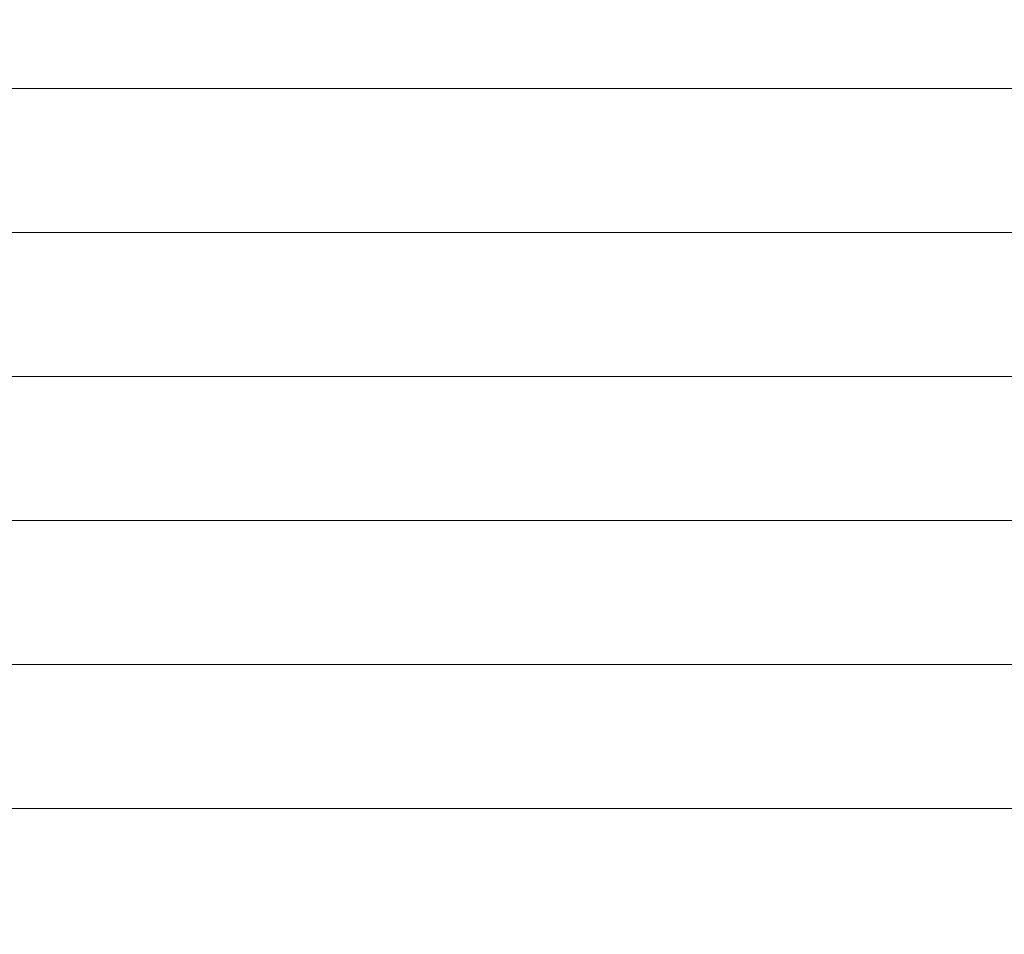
# Model space of a CAD drawing. Header units: centimetres. Extents: x 63272 to 70946, y -123 to 53714.
# Tile 2 of 50: x 63485 to 63593, y 113 to 214. Entities that reach past the tile are written whole.
import ezdxf

# ---------------------------------------------------------------- set-up
doc = ezdxf.new("R2010")
doc.units = ezdxf.units.CM
doc.linetypes.add('Kreska', pattern=[0.6350000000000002, 0.3175000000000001, -0.3175000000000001])
doc.layers.add('A-WALL-PATT', color=7, linetype='Continuous', lineweight=5)
doc.layers.add('G-ANNO-REFR', color=7, linetype='Kreska', lineweight=5)
picture_1 = doc.add_image_def('image1.png', size_in_pixel=(800, 956))

msp = doc.modelspace()

# ---------------------------------------------------------------- hatches: boundary and pattern name
at = {"layer": 'A-WALL-PATT'}
h = msp.add_hatch(dxfattribs=at)
h.set_pattern_fill('FP_1', color=256, style=0, pattern_type=2)
h.set_pattern_definition([(0, (63858.36599999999, 0), (0, 15.875), [])])
h.paths.add_polyline_path([(63380.85264539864, 25.00000000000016), (63401.1103044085, 25.00000000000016), (63401.1103044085, 292.7712301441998), (63380.85264539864, 292.7712301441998), (63380.85264539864, 47.38008496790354)])
h.paths.add_polyline_path([(63622.91808206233, 25.00000000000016), (63726.70264539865, 25.00000000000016), (63726.70264539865, 292.7712301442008), (63411.1103044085, 292.7712301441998), (63411.1103044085, 25.00000000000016), (63617.51275104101, 25.00000000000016)])
h.paths.add_polyline_path([(63611.70477061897, 215.7777238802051), (63610.55329997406, 216.0131683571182), (63610.31785549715, 217.8268265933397), (63611.27434868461, 217.6612796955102), (63612.16830193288, 217.8691330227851), (63612.7164461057, 218.4485471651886), (63613.37863369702, 220.2916359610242), (63609.37607758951, 231.3170593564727), (63611.36264036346, 231.3170593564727), (63613.57166160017, 224.8864820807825), (63614.22476228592, 222.7159783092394), (63617.14574532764, 231.3170593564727), (63619.11759282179, 231.3170593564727), (63615.20445186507, 219.8354622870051), (63614.26522930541, 217.5288421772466), (63613.17261977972, 216.2007881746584), (63612.10742001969, 215.8937757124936)])
h.paths.add_polyline_path([(63574.05940605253, 216.0131683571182), (63572.17585023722, 216.0131683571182), (63572.17585023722, 231.3170593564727), (63574.05940605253, 231.3170593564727), (63574.05940605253, 229.4702917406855), (63575.36170831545, 231.0319508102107), (63577.1201842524, 231.5525038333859), (63578.5027269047, 231.3170593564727), (63579.50773840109, 230.824097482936), (63580.4145675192, 229.9466989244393), (63581.07822617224, 228.7124548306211), (63581.59057640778, 225.8356176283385), (63581.39119294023, 224.0835796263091), (63580.99949989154, 222.817145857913), (63580.27109354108, 221.6196899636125), (63579.27413333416, 220.7386125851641), (63577.94469977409, 220.1715334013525), (63576.85163039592, 220.0276692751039), (63575.25318312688, 220.4994892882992), (63574.05940605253, 221.722696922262), (63574.05940605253, 219.8413413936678)])
h.paths.add_polyline_path([(63604.40599183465, 220.0157244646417), (63602.40241451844, 220.3859057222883), (63600.83569707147, 221.4964494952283), (63599.82448143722, 223.2986114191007), (63599.50948055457, 226.0006719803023), (63599.66619916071, 227.5370718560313), (63600.06314488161, 228.872483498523), (63600.78971182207, 230.0455672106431), (63601.81794199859, 230.8829586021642), (63603.17772582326, 231.4014112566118), (63604.39495537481, 231.5503779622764), (63605.98196887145, 231.3170593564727), (63607.24420142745, 230.632798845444), (63608.15700862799, 229.5199558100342), (63608.66974415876, 228.0208366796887), (63606.78618834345, 227.7853922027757), (63605.91246860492, 229.1962196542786), (63604.380240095, 229.6661350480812), (63603.17772582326, 229.4362626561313), (63602.21157573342, 228.7382065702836), (63601.56697094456, 227.4198094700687), (63601.37696226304, 225.7436471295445), (63601.57651943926, 224.0297768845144), (63602.19318163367, 222.8245034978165), (63603.14185732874, 222.1305860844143), (63604.40599183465, 221.9085389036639), (63605.31879903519, 222.0436739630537), (63606.1184825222, 222.4768550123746), (63606.70208899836, 223.216007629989), (63607.02163282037, 224.2537250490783), (63608.90518863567, 224.0182805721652), (63608.38003708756, 222.3430379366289), (63607.39319363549, 221.0770640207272), (63606.03754848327, 220.281059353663), (63605.31879903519, 220.1641714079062)])
h.paths.add_polyline_path([(63539.3497398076, 220.2511689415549), (63537.04679851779, 220.2511689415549), (63533.68067826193, 231.3170593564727), (63535.63781047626, 231.3170593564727), (63537.56803508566, 224.7761174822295), (63538.11733512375, 222.5541102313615), (63538.61445377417, 224.9048761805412), (63540.10389789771, 231.3170593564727), (63542.3479780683, 231.3170593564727), (63544.27567972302, 222.7821970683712), (63545.35725278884, 226.5325842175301), (63546.78463493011, 231.3170593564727), (63548.74912478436, 231.3170593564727), (63545.35725278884, 220.2511689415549), (63543.08006323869, 220.2511689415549), (63541.21490152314, 228.7639583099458), (63539.85431683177, 222.5541102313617)])
h.paths.add_polyline_path([(63590.77596391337, 220.2511689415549), (63590.7429032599, 227.0459493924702), (63590.55891353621, 228.4586162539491), (63589.79187957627, 229.3396936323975), (63588.49877436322, 229.6689480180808), (63587.39558823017, 229.4840873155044), (63586.45518988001, 228.9295052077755), (63585.81093653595, 227.8580488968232), (63585.59618542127, 226.0006719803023), (63585.59618542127, 220.2511689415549), (63583.71262960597, 220.2511689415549), (63583.71262960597, 231.3170593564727), (63585.59618542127, 231.3170593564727), (63585.59618542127, 229.7719549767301), (63587.03644343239, 231.1073666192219), (63589.00277269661, 231.5525038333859), (63590.78148214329, 231.1938188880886), (63591.99549272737, 230.252040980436), (63592.56019158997, 228.8669652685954), (63592.65951972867, 226.0006719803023), (63592.65951972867, 220.2511689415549)])
h.paths.add_polyline_path([(63595.24940897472, 220.2511689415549), (63595.24940897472, 231.3170593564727), (63597.13296479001, 231.3170593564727), (63597.13296479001, 220.2511689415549), (63595.89142695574, 220.2511689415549)])
h.paths.add_polyline_path([(63556.16562580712, 220.2511689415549), (63556.16562580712, 235.3196154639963), (63558.04918162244, 235.3196154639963), (63558.0541098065, 222.1347247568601), (63565.58340488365, 222.1347247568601), (63565.58340488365, 220.2511689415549), (63558.04918162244, 220.2511689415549)])
h.paths.add_polyline_path([(63569.35051651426, 220.2511689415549), (63567.46696069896, 220.2511689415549), (63567.46696069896, 231.3170593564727), (63569.35051651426, 231.3170593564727), (63569.35051651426, 221.722696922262)])
h.paths.add_polyline_path([(63576.85163039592, 221.8992802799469), (63577.94469977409, 222.1393232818), (63578.86946313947, 222.8594522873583), (63579.4999209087, 224.0835796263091), (63579.68991625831, 226.0006719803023), (63579.50497928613, 227.5149989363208), (63578.81581839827, 228.7713159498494), (63577.98930546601, 229.4298247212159), (63576.92888561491, 229.6689480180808), (63575.86432709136, 229.4146495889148), (63574.92944697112, 228.651754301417), (63574.27010287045, 227.3506611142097), (63574.05940605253, 225.6958224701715), (63574.27010287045, 223.9937526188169), (63574.87426467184, 222.8263429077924), (63575.77603541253, 222.1310459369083)])
h.paths.add_polyline_path([(63569.35051651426, 233.4360596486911), (63567.46696069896, 233.4360596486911), (63567.46696069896, 235.3196154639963), (63569.35051651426, 235.3196154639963)])
h.paths.add_polyline_path([(63597.13296479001, 233.4360596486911), (63595.24940897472, 233.4360596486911), (63595.24940897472, 235.3196154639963), (63597.13296479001, 235.3196154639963)])
h.paths.add_polyline_path([(63691.52044829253, 234.0739465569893), (63690.36897764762, 234.3093910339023), (63690.1335331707, 236.1230492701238), (63691.09002635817, 235.9575023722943), (63691.98397960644, 236.1653556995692), (63692.53212377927, 236.744769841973), (63693.19431137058, 238.5878586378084), (63689.19175526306, 249.6132820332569), (63691.178318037, 249.6132820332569), (63693.38733927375, 243.1827047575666), (63694.04043995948, 241.0122009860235), (63696.96142300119, 249.6132820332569), (63698.93327049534, 249.6132820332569), (63694.7798827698, 237.541667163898), (63694.04043995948, 235.7758776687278), (63692.98829745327, 234.4970108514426), (63691.98397960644, 234.2075458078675)])
h.paths.add_polyline_path([(63500.876640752, 234.0739465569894), (63499.41225134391, 234.3342230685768), (63499.80242532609, 236.0936187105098), (63500.66694801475, 235.9575023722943), (63501.50387955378, 236.3309025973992), (63501.77795164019, 238.197903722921), (63501.77795164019, 249.6132820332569), (63503.66150745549, 249.6132820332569), (63503.66150745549, 237.9551016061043), (63503.52815023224, 236.2260562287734), (63503.12807856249, 235.1150526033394), (63502.22676767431, 234.3342230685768), (63501.50387955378, 234.1948652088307)])
h.paths.add_polyline_path([(63604.56418109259, 238.3119471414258), (63602.78363223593, 238.6942784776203), (63601.57146106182, 239.6289646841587), (63601.01044101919, 241.0158798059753), (63600.90007642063, 243.6535937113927), (63600.90007642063, 249.6132820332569), (63602.78363223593, 249.6132820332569), (63602.83628446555, 242.7669981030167), (63602.89767565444, 241.7332496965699), (63603.64263669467, 240.6056913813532), (63605.04610650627, 240.195502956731), (63606.61880203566, 240.6148884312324), (63607.65806867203, 241.7571620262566), (63607.96341072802, 243.8559288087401), (63607.96341072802, 249.6132820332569), (63609.84696654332, 249.6132820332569), (63609.84696654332, 238.5473916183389), (63607.96341072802, 238.5473916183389), (63607.96341072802, 240.4493415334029), (63606.48820392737, 238.8462957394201), (63605.04610650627, 238.445789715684)])
h.paths.add_polyline_path([(63556.34588798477, 238.3119471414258), (63554.16112878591, 238.5593477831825), (63552.42610532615, 239.3015497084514), (63551.09621191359, 240.5128011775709), (63550.12684285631, 242.1673504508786), (63549.53501269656, 244.112526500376), (63549.33810940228, 246.1993371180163), (63549.56076443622, 248.3928335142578), (63550.22984981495, 250.2901849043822), (63551.31004332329, 251.8274717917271), (63552.7663961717, 252.9444534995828), (63554.69501753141, 253.6487001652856), (63556.38635500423, 253.8512826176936), (63558.45155255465, 253.55789672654), (63560.15898486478, 252.6777390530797), (63561.45530904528, 251.2650721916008), (63562.28718220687, 249.3741587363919), (63560.40362639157, 248.9253427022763), (63559.75063585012, 250.2989221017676), (63558.80839692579, 251.2650721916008), (63557.71624841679, 251.7860850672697), (63556.31277860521, 251.9677268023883), (63554.69501753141, 251.7663114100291), (63553.36604382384, 251.1620652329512), (63552.35758730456, 250.2184479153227), (63551.70137779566, 248.9989191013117), (63551.22159220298, 246.1956582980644), (63551.36338621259, 244.45925528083), (63551.78966947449, 242.954617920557), (63552.64877878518, 241.6334481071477), (63553.5591818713, 240.8816028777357), (63554.80952080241, 240.3670279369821), (63556.34588798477, 240.2233797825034), (63557.73050384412, 240.4291080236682), (63559.12017826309, 241.2232732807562), (63560.02976631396, 242.2905909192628), (63560.63907086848, 243.9037534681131), (63562.52262668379, 243.4181492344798), (63561.57410304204, 241.12992322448), (63560.28958297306, 239.6197676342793), (63558.49799765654, 238.6389022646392), (63557.73050384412, 238.5223022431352)])
h.paths.add_polyline_path([(63668.71176459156, 238.3119471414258), (63667.13355083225, 238.6246468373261), (63666.34628336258, 239.4450236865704), (63666.11819652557, 241.6376003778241), (63666.11819652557, 247.7297262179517), (63664.70552966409, 247.7297262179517), (63664.70552966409, 249.6132820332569), (63666.11819652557, 249.6132820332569), (63666.11819652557, 252.3024994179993), (63668.00175234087, 253.4098242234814), (63668.00175234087, 249.6132820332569), (63669.88530815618, 249.6132820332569), (63669.88530815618, 247.7297262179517), (63668.00175234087, 247.7297262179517), (63668.00739598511, 241.5824180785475), (63668.10108047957, 240.6663919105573), (63668.42297722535, 240.3224222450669), (63669.06493130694, 240.195502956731), (63669.88530815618, 240.118247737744), (63670.12075263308, 238.4922093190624), (63669.06493130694, 238.357130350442)])
h.paths.add_polyline_path([(63510.50779138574, 238.3119471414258), (63508.53594389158, 238.5695182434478), (63507.2226051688, 239.2022215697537), (63506.29738195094, 240.3077069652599), (63505.78050774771, 241.8436142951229), (63507.67510002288, 242.049127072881), (63507.96112827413, 241.273397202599), (63508.60860058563, 240.6634447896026), (63510.53354312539, 240.195502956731), (63512.47811035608, 240.6811071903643), (63513.07928653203, 241.685425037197), (63512.84016323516, 242.2290155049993), (63512.45020832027, 242.5315536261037), (63509.40613061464, 243.4277891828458), (63507.67510002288, 243.9902057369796), (63506.43717710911, 245.0662605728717), (63506.01595222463, 246.5856132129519), (63506.43717710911, 248.085212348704), (63507.27778746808, 249.0614590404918), (63508.47524336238, 249.6188002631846), (63510.24291634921, 249.824988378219), (63512.38766838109, 249.4790051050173), (63513.84448108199, 248.4783660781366), (63514.4919533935, 246.7879483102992), (63512.6083975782, 246.5525038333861), (63511.90022473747, 247.5917704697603), (63510.24291634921, 247.9651706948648), (63508.44029457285, 247.6083251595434), (63507.89950803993, 246.7769118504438), (63508.12391605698, 246.2287676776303), (63508.82657066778, 245.8130610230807), (63510.51147020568, 245.3920135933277), (63513.27340519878, 244.4786637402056), (63514.49747162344, 243.5211561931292), (63514.96284234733, 241.8840813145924), (63514.41653758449, 240.0814595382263), (63512.84016323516, 238.7736390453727), (63510.53354312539, 238.317044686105)])
h.paths.add_polyline_path([(63675.43296864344, 238.3119471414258), (63673.6524197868, 238.6942784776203), (63672.44024861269, 239.6289646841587), (63671.87922857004, 241.0158798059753), (63671.76886397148, 243.6535937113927), (63671.76886397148, 249.6132820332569), (63673.6524197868, 249.6132820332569), (63673.7050720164, 242.7669981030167), (63673.76646320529, 241.7332496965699), (63674.51142424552, 240.6056913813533), (63675.91489405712, 240.195502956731), (63677.4875895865, 240.6148884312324), (63678.52685622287, 241.7571620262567), (63678.83219827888, 243.8559288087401), (63678.83219827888, 249.6132820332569), (63680.71575409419, 249.6132820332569), (63680.71575409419, 238.5473916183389), (63678.83219827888, 238.5473916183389), (63678.83219827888, 240.4493415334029), (63677.35699147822, 238.8462957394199), (63675.91489405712, 238.4457897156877)])
h.paths.add_polyline_path([(63569.52709987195, 238.3119471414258), (63567.31704878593, 238.6848875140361), (63565.61651426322, 239.8037086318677), (63564.53218208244, 241.5957538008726), (63564.17073802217, 243.9883663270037), (63564.53586090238, 246.4614530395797), (63565.63122954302, 248.3109797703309), (63567.30877144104, 249.4642898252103), (63569.42041409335, 249.84872651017), (63571.46629783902, 249.4652095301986), (63573.10107345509, 248.3146585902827), (63574.1872286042, 246.3704022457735), (63574.53029500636, 243.999402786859), (63574.47143388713, 243.491725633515), (63566.05429383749, 243.491725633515), (63566.38032925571, 242.081817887), (63567.13770631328, 241.0453103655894), (63568.23077569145, 240.4079548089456), (63569.56388807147, 240.195502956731), (63571.41065568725, 240.5891366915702), (63572.64673919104, 241.8408002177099), (63574.47143388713, 241.6081698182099), (63573.80602732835, 240.2166561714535), (63572.64673919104, 239.1323982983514), (63571.30994799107, 238.5280778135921), (63569.56388807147, 238.3164068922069)])
h.paths.add_polyline_path([(63653.30118781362, 238.3119471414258), (63651.52063895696, 238.6942784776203), (63650.30846778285, 239.6289646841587), (63649.74744774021, 241.0158798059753), (63649.63708314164, 243.6535937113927), (63649.63708314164, 249.6132820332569), (63651.52063895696, 249.6132820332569), (63651.57329118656, 242.7669981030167), (63651.63468237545, 241.7332496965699), (63652.37964341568, 240.6056913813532), (63653.78311322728, 240.195502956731), (63655.35580875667, 240.6148884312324), (63656.39507539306, 241.7571620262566), (63656.70041744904, 243.8559288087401), (63656.70041744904, 249.6132820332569), (63658.58397326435, 249.6132820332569), (63658.58397326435, 238.5473916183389), (63656.70041744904, 238.5473916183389), (63656.70041744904, 240.4493415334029), (63655.22521064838, 238.8462957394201), (63653.78311322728, 238.445789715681)])
h.paths.add_polyline_path([(63494.89120069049, 238.3119471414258), (63492.68114960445, 238.6848875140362), (63490.98061508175, 239.8037086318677), (63489.89628290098, 241.5957538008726), (63489.53483884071, 243.9883663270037), (63489.89996172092, 246.4614530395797), (63490.99533036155, 248.310979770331), (63492.67287225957, 249.4642898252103), (63494.78451491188, 249.84872651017), (63496.83039865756, 249.4652095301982), (63498.46517427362, 248.314658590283), (63499.55132942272, 246.3704022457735), (63499.89439582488, 243.999402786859), (63499.83553470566, 243.491725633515), (63491.41839465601, 243.491725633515), (63491.74443007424, 242.081817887), (63492.5018071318, 241.0453103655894), (63493.59487650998, 240.4079548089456), (63494.92798889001, 240.195502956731), (63496.77475650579, 240.5891366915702), (63498.01084000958, 241.8408002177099), (63499.83553470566, 241.6081698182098), (63499.17012814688, 240.2166561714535), (63498.01084000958, 239.1323982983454), (63496.67404880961, 238.5280778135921), (63494.92798889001, 238.3164068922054)])
h.paths.add_polyline_path([(63590.77964273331, 238.3119471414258), (63589.20142897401, 238.6246468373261), (63588.41416150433, 239.4450236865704), (63588.18607466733, 241.6376003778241), (63588.18607466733, 247.7297262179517), (63586.77340780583, 247.7297262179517), (63586.77340780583, 249.6132820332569), (63588.18607466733, 249.6132820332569), (63588.18607466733, 252.3024994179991), (63590.06963048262, 253.4098242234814), (63590.06963048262, 249.6132820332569), (63591.95318629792, 249.6132820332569), (63591.95318629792, 247.7297262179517), (63590.06963048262, 247.7297262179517), (63590.07527412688, 241.5824180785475), (63590.16895862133, 240.6663919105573), (63590.4908553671, 240.3224222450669), (63591.13280944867, 240.195502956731), (63591.95318629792, 240.1182477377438), (63592.18863077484, 238.4922093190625), (63591.13280944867, 238.3571303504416)])
h.paths.add_polyline_path([(63537.03576205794, 238.3119471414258), (63534.82571097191, 238.6848875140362), (63533.1251764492, 239.8037086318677), (63532.04084426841, 241.5957538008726), (63531.67940020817, 243.9883663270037), (63532.04452308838, 246.4614530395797), (63533.13989172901, 248.310979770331), (63534.81743362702, 249.4642898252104), (63536.92907627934, 249.84872651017), (63538.97496002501, 249.4652095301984), (63540.60973564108, 248.3146585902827), (63541.69589079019, 246.3704022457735), (63542.03895719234, 243.999402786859), (63541.98009607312, 243.491725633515), (63533.56295602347, 243.491725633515), (63533.88899144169, 242.081817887), (63534.64636849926, 241.0453103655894), (63535.73943787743, 240.4079548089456), (63537.07255025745, 240.195502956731), (63538.91931787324, 240.5891366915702), (63540.15540137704, 241.8408002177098), (63541.98009607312, 241.6081698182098), (63541.31468951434, 240.2166561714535), (63540.15540137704, 239.1323982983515), (63538.81861017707, 238.5280778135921), (63537.07255025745, 238.3164068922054)])
h.paths.add_polyline_path([(63663.05741832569, 238.5473916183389), (63661.17386251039, 238.5473916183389), (63661.17386251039, 253.6158381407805), (63663.05741832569, 253.6158381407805), (63663.05741832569, 239.4450236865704)])
h.paths.add_polyline_path([(63683.30564334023, 238.5473916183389), (63683.30564334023, 249.6132820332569), (63684.95375467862, 249.6132820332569), (63684.95375467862, 247.9762071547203), (63686.17328349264, 249.4998881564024), (63687.30084180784, 249.84872651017), (63689.19175526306, 249.2674729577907), (63688.5626770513, 247.5788945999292), (63687.23830186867, 247.9651706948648), (63686.16358717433, 247.5788945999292), (63685.49454121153, 246.5635402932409), (63685.18919915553, 244.363605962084), (63685.18919915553, 238.5473916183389)])
h.paths.add_polyline_path([(63479.77125068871, 238.5473916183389), (63477.7589361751, 238.5473916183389), (63473.64233664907, 251.7948222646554), (63469.78325451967, 238.5473916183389), (63467.50974378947, 238.5473916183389), (63463.40050190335, 253.6158381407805), (63465.34291883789, 253.6158381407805), (63468.46255815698, 240.6553554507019), (63472.2370274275, 253.6158381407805), (63475.03660941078, 253.6158381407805), (63478.82211514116, 240.6553554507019), (63481.94175446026, 253.6158381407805), (63483.88417139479, 253.6158381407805), (63480.34661776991, 240.655355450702)])
h.paths.add_polyline_path([(63614.32041160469, 238.5473916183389), (63612.43685578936, 238.5473916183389), (63612.43685578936, 249.6132820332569), (63614.32041160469, 249.6132820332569), (63614.32041160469, 247.7922661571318), (63615.61535622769, 249.2840276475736), (63617.51275104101, 249.8412647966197), (63618.50598900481, 249.7047926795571), (63619.34567965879, 249.2729911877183), (63620.38310688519, 247.6598286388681), (63621.85279545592, 249.3015020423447), (63623.70876012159, 249.84872651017), (63625.12464595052, 249.6210995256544), (63626.1717300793, 248.9382185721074), (63626.81874253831, 247.7816895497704), (63627.03441335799, 246.1331183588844), (63627.03441335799, 238.5473916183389), (63625.15085754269, 238.5473916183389), (63625.15085754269, 245.3237779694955), (63624.97611359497, 246.8964734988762), (63624.34335656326, 247.6708650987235), (63623.26730172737, 247.9651706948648), (63622.24688904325, 247.7766311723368), (63621.41501588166, 247.2110126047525), (63620.86181333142, 246.2296873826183), (63620.67741248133, 244.4786637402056), (63620.67741248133, 238.5473916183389), (63618.79385666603, 238.5473916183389), (63618.79385666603, 245.5334707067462), (63618.35791650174, 247.3581654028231), (63617.78264103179, 247.8134193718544), (63616.92869495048, 247.9651706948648), (63615.53442218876, 247.5605005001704), (63614.60735956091, 246.3759204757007), (63614.32041160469, 244.1281614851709)])
h.paths.add_polyline_path([(63485.53228273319, 238.5473916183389), (63485.53228273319, 249.6132820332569), (63487.41583854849, 249.6132820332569), (63487.41583854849, 238.5473916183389)])
h.paths.add_polyline_path([(63593.83674211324, 238.5473916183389), (63593.83674211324, 249.6132820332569), (63595.48485345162, 249.6132820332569), (63595.48485345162, 247.9762071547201), (63596.70438226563, 249.4998881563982), (63597.83194058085, 249.84872651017), (63599.72285403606, 249.2674729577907), (63599.09377582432, 247.5788945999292), (63597.76940064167, 247.9651706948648), (63596.69468594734, 247.5788945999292), (63596.02563998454, 246.5635402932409), (63595.72029792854, 244.363605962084), (63595.72029792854, 238.5473916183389), (63595.24940897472, 238.5473916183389)])
h.paths.add_polyline_path([(63576.41385082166, 238.5473916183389), (63576.41385082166, 249.6132820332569), (63578.29740663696, 249.6132820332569), (63578.29740663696, 248.0681776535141), (63579.73766464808, 249.4035892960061), (63581.7039939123, 249.84872651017), (63583.48270335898, 249.4900415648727), (63584.69671394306, 248.54826365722), (63585.26141280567, 247.1631879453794), (63585.36074094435, 244.4786637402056), (63585.36074094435, 238.5473916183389), (63583.47718512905, 238.5473916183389), (63583.44412447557, 245.3421720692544), (63583.2601347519, 246.7548389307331), (63582.49310079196, 247.6359163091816), (63581.1999955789, 247.9651706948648), (63580.09680944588, 247.7803099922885), (63579.1564110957, 247.2257278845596), (63578.51215775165, 246.1542715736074), (63578.29740663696, 244.4187882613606), (63578.29740663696, 238.5473916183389)])
h.paths.add_polyline_path([(63637.86485929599, 238.5473916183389), (63635.98130348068, 238.5473916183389), (63635.98130348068, 253.6158381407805), (63637.86485929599, 253.6158381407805), (63637.86485929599, 246.2398041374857), (63645.5903811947, 253.6158381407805), (63648.22441628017, 253.6158381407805), (63641.73865670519, 247.4207053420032), (63648.45986075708, 238.5473916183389), (63646.15691946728, 238.5473916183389), (63640.40324506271, 246.1478336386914), (63637.86485929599, 243.7271701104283)])
h.paths.add_polyline_path([(63518.96539845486, 238.5473916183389), (63517.08184263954, 238.5473916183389), (63517.08184263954, 253.6158381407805), (63518.96539845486, 253.6158381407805), (63518.96539845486, 245.5187554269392), (63523.18868375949, 249.6132820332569), (63525.79328828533, 249.6132820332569), (63521.51849950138, 245.4672519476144), (63526.02873276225, 238.5473916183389), (63523.82879843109, 238.5473916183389), (63520.16837257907, 244.1575920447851), (63518.96539845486, 242.9914061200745)])
h.paths.add_polyline_path([(63527.67684410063, 238.5473916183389), (63527.67684410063, 249.6132820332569), (63529.56039991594, 249.6132820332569), (63529.56039991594, 238.5473916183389)])
h.paths.add_polyline_path([(63533.8724367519, 245.3752814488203), (63540.15540137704, 245.3752814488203), (63539.83160462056, 246.4688106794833), (63539.40124328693, 247.0822539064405), (63538.30311553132, 247.7444414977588), (63536.92171863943, 247.9651706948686), (63535.56343683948, 247.7444414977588), (63534.60222265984, 247.2606766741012), (63533.8724367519, 246.4370808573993), (63533.56295602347, 245.3752814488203)])
h.paths.add_polyline_path([(63572.64673919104, 245.3752814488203), (63572.32294243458, 246.4688106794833), (63571.89258110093, 247.0822539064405), (63570.79445334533, 247.7444414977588), (63569.41305645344, 247.9651706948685), (63568.05477465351, 247.7444414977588), (63567.09356047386, 247.2606766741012), (63566.36377456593, 246.4370808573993), (63566.05429383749, 245.3752814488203), (63572.39198090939, 245.3752814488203)])
h.paths.add_polyline_path([(63497.25668191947, 245.3752814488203), (63498.01084000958, 245.3752814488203), (63497.6870432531, 246.4688106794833), (63497.25668191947, 247.0822539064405), (63496.15855416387, 247.7444414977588), (63494.77715727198, 247.9651706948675), (63493.41887547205, 247.7444414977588), (63492.45766129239, 247.2606766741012), (63491.72787538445, 246.4370808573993), (63491.41839465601, 245.3752814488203), (63492.45766129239, 245.3752814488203)])
h.paths.add_polyline_path([(63503.66150745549, 251.7322823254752), (63501.77795164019, 251.7322823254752), (63501.77795164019, 253.6158381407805), (63503.66150745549, 253.6158381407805)])
h.paths.add_polyline_path([(63485.53228273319, 251.7322823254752), (63485.53228273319, 253.6158381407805), (63487.41583854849, 253.6158381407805), (63487.41583854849, 251.7322823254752)])
h.paths.add_polyline_path([(63529.56039991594, 251.7322823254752), (63527.67684410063, 251.7322823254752), (63527.67684410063, 253.6158381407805), (63529.56039991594, 253.6158381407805)])

# ---------------------------------------------------------------- pictures from other files: only their frames are drawn
at = {"layer": 'G-ANNO-REFR'}
image = msp.add_image(picture_1, insert=(63553.19153428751, 155.897116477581), size_in_units=(42.333333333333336, 50.58833333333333), dxfattribs=at)
image.set_boundary_path([(-5322.219026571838, 3935.678293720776), (-5322.219026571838, -10960.32936192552), (20826.93999903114, -10960.32936192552), (20826.93999903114, 3935.678293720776), (-5322.219026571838, 3935.678293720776)])
image.dxf.flags = 15

doc.saveas('drawing.dxf')
